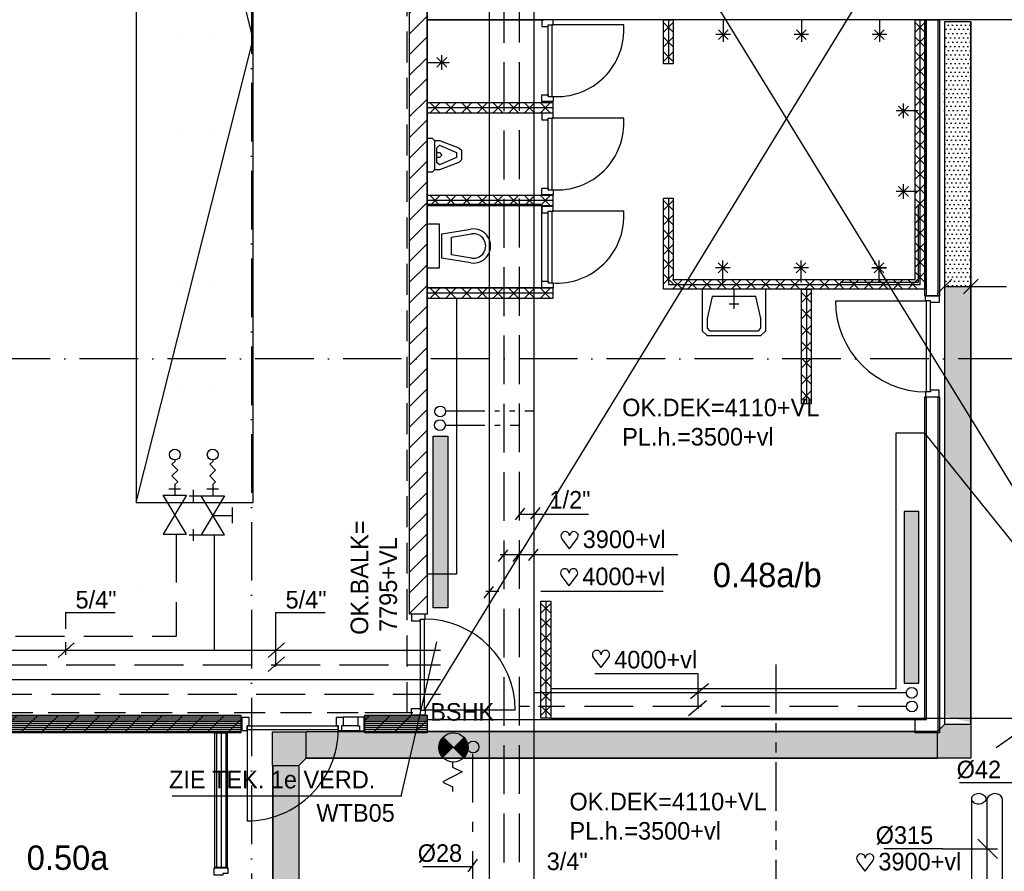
# Model space of a CAD drawing. Extents: x 25315 to 170951, y 867852 to 951952.
# Tile 43 of 119: x 72448 to 82537, y 932777 to 941505. Entities that reach past the tile are written whole.
import ezdxf
from ezdxf.enums import TextEntityAlignment as Align

# ---------------------------------------------------------------- set-up
doc = ezdxf.new("R2010")
doc.units = 0
doc.header["$LTSCALE"] = 100
for name, pattern in [('2322107', [2000, 1000, 1000]), ('2322108', [7, 5, -2]), ('2322109', [10, 5, -2, 1, -2]), ('2322110', [10, 5, -1, 1, -1, 1, -1]), ('CENTER2', [11.25, 7.5, -1.25, 1.25, -1.25]), ('CENTER4', [5, 3.125, -0.625, 0.625, -0.625]), ('DASHDOT', [9, 6, -1.5, 0, -1.5]), ('HIDDEN2', [4.7625, 3.175, -1.5875]), ('HIDDENINV', [3.75, 0, -1.25, 2.5]), ('LURETOUR', [6, 4, -2])]:
    doc.linetypes.add(name, pattern=pattern)
doc.layers.get('0').update_dxf_attribs({"linetype": 'CONTINUOUS'})
for name, color, linetype in [('AL$7----_STRAMIEN', 1, 'DASHDOT'), ('ALXA7---_KALKZVUIL', 1, 'CONTINUOUS'), ('BOUW', 8, 'CONTINUOUS'), ('KABELGOOT', 8, 'CONTINUOUS'), ('WL531---', 4, 'CONTINUOUS'), ('WL532---', 4, 'CONTINUOUS'), ('WL561---', 4, 'CONTINUOUS'), ('WL561---_AANVOER', 4, 'CONTINUOUS'), ('WL561---_RETOUR', 4, 'CONTINUOUS'), ('WL570---', 3, 'CONTINUOUS'), ('WL570---_HARTLIJN', 7, 'CONTINUOUS'), ('WL570---_RETOUR', 3, 'CONTINUOUS'), ('WM541---', 1, 'CONTINUOUS'), ('WM570---', 1, 'CONTINUOUS')]:
    doc.layers.add(name, color=color, linetype=linetype)
doc.styles.add('BURO-018', font='BUROFONT.shx', dxfattribs={"height": 180})
doc.styles.add('BURO-025', font='BUROFONT.shx', dxfattribs={"height": 250})
doc.styles.get("Standard").update_dxf_attribs({"font": 'ISOCP'})
pattern_1 = [(45, (50105.92, 871110.6), (-106.06602, 106.06602), [])]
pattern_2 = [(45, (50105.92, 871110.6), (-106.06602, 106.06602), [])]
pattern_3 = [(0, (8e-11, 771568.626), (21.875, 43.75), [0.7, -43.75])]

# ---------------------------------------------------------------- blocks, each defined once
blk = doc.blocks.new('2322401')
at = {"color": 0, "linetype": 'CONTINUOUS'}
for p, q in [((-0.5, 0.5, 1), (-0.5, 0.5)), ((-0.5, 0.5, 1), (-0.5, -0.5, 1)), ((0.5, 0.5, 1), (-0.5, 0.5, 1)), ((0.5, 0.5), (-0.5, 0.5)), ((-0.5, 0.5), (-0.5, -0.5)), ((0.5, 0.5, 1), (0.5, 0.5)), ((0.5, -0.5, 1), (0.5, 0.5, 1)), ((0.5, -0.5), (0.5, 0.5)), ((-0.5, -0.5, 1), (-0.5, -0.5)), ((-0.5, -0.5, 1), (0.5, -0.5, 1)), ((-0.5, -0.5), (0.5, -0.5)), ((0.5, -0.5, 1), (0.5, -0.5))]:
    blk.add_line(p, q, dxfattribs=at)
blk = doc.blocks.new('E001611600350$000')
at = {"color": 0, "linetype": 'HIDDENINV'}
for p, q in [((-8, -1.75), (-8, 1.75)), ((-8, 1.75), (8, 1.75)), ((8, 1.75), (8, -1.75)), ((8, -1.75), (-8, -1.75))]:
    blk.add_line(p, q, dxfattribs=at)
at = {"color": 0, "linetype": 'CONTINUOUS', "style": 'BURO-018'}
for tag, p in [('E_SGROEP', (4.5, 5)), ('E_SLET', (4.5, -3))]:
    blk.add_attdef(tag, text='', height=1.8, dxfattribs=at).set_placement(p, align=Align.MIDDLE)
blk = doc.blocks.new('*U43')
at = {"layer": 'ALXA7---_KALKZVUIL', "color": 0}
for p, q in [((27783, 64175), (27683, 64275)), ((27783, 64275), (27683, 64175)), ((27783, 64025), (27683, 64125)), ((27783, 64125), (27683, 64025)), ((27783, 63875), (27683, 63975)), ((27783, 63975), (27683, 63875)), ((27783, 63725), (27683, 63825)), ((27783, 63825), (27683, 63725)), ((27783, 63575), (27683, 63675)), ((27783, 63675), (27683, 63575)), ((27783, 63425), (27683, 63525)), ((27783, 63525), (27683, 63425)), ((27783, 63275), (27683, 63375)), ((27783, 63375), (27683, 63275)), ((27783, 63125), (27683, 63225)), ((27783, 63225), (27683, 63125))]:
    blk.add_line(p, q, dxfattribs=at)
blk = doc.blocks.new('CVHATCH1')
at = {"color": 0, "linetype": 'CONTINUOUS'}
blk.add_solid([(-0.5, -0.5), (0.5, -0.5), (-0.5, 0.5), (0.5, 0.5)], dxfattribs=at)
blk = doc.blocks.new('*U114', base_point=(82209, 160381))
at = {"layer": 'WM570---', "linetype": 'CONTINUOUS'}
for p, q in [((82109, 160481), (82309, 160281)), ((81751, 160381), (81145, 160381)), ((81751, 160381), (82309, 160381))]:
    blk.add_line(p, q, dxfattribs=at)
at = {"layer": 'WM570---', "linetype": 'CONTINUOUS', "style": 'BURO-018'}
blk.add_text('%%c315', height=180, dxfattribs=at).set_placement((81651, 160431), align=Align.RIGHT)
blk = doc.blocks.new('3048301')
at = {"color": 0, "linetype": 'CONTINUOUS'}
for p, q in [((-2.5, 1.5), (2.5, -1.5)), ((-2.5, -1.5), (-2.5, 1.5)), ((2.5, 1.5), (-2.5, -1.5)), ((2.5, -1.5), (2.5, 1.5))]:
    blk.add_line(p, q, dxfattribs=at)
at = {"color": 0, "linetype": 'CONTINUOUS', "style": 'BURO-018', "flags": 1}
blk.add_attdef('CV_MATCODE', (0, 0), '', height=1.8, dxfattribs=at)
blk = doc.blocks.new('3048301A')
at = {"color": 0, "linetype": 'CONTINUOUS'}
for p, q in [((-2.5, 1.5), (2.5, -1.5)), ((-2.5, -3), (-2.5, 1.5)), ((2.5, 1.5), (-2.5, -1.5)), ((-1, 2.5), (1, 2.5)), ((0, 0), (0, 2.5)), ((2.5, -3), (2.5, 1.5)), ((-3.25, -2.5), (-1.75, -2.5)), ((1.75, -2.5), (3.25, -2.5))]:
    blk.add_line(p, q, dxfattribs=at)
at = {"color": 0, "linetype": 'CONTINUOUS', "style": 'BURO-018', "flags": 1}
blk.add_attdef('CV_MATCODE', (0, 0), '', height=1.8, dxfattribs=at)
blk = doc.blocks.new('HART')
at = {"color": 1}
for q in [(-39.7, 52.4), (39.7, 52.4)]:
    blk.add_line((0, 0), q, dxfattribs=at)
for centre, start, end in [((-22.1, 65.7), 0, 217.1867), ((22.1, 65.7), 322.8133, 180)]:
    blk.add_arc(centre, 22.1, start, end, dxfattribs=at)
blk = doc.blocks.new('LU-1D-K-13B')
at = {"color": 0, "linetype": 'CONTINUOUS'}
for p, q in [((-0.5, 157.5), (0.5, 157.5)), ((-0.5, -157.5), (0.5, -157.5))]:
    blk.add_line(p, q, dxfattribs=at)
at = {"layer": 'WL570---_HARTLIJN', "linetype": 'CENTER2'}
blk.add_line((-0.5, 0), (0.5, 0), dxfattribs=at)
blk = doc.blocks.new('LU-1-KB')
at = {"color": 0, "linetype": 'CONTINUOUS'}
for points in [[(0.168, 0.25, 0.068022), (0.155, 0.349, 0.080261), (0.119, 0.427, 0.107085), (0.061, 0.483, 0.138897), (0, 0.5, 0.138897), (-0.061, 0.483, 0.107085), (-0.119, 0.427, 0.080261), (-0.155, 0.349, 0.068022), (-0.168, 0.25, 0.068022)], [(0, -0.5, 0.138897), (0.061, -0.483, 0.107085), (0.119, -0.427, 0.080261), (0.155, -0.349, 0.068022), (0.168, -0.25, 0.068022)]]:
    blk.add_lwpolyline(points, format="xyb", dxfattribs=at)
for centre, start, end in [((0.167, 0.294), 187.4594, 240.3817), ((-0.167, 0.294), 299.6183, 352.5406), ((-0.167, -0.294), 7.4594, 60.3817)]:
    blk.add_arc(centre, 0.338, start, end, dxfattribs=at)

msp = doc.modelspace()

# ---------------------------------------------------------------- hatches: boundary and pattern name
at = {"layer": 'BOUW'}
h = msp.add_hatch(dxfattribs=at)
h.set_pattern_fill('PREFBET', color=256, style=0)
h.set_pattern_definition(pattern_1)
h.paths.add_polyline_path([(76623.6, 945559.5), (76623.6, 935411.7), (76443.6, 935411.7), (76443.6, 945559.5)])
h = msp.add_hatch(dxfattribs=at)
h.set_pattern_fill('PREFBET', color=256, style=0)
h.set_pattern_definition(pattern_2)
h.paths.add_polyline_path([(76623.6, 945559.5), (76623.6, 935411.7), (76443.6, 935411.7), (76443.6, 945559.5)])
h = msp.add_hatch(dxfattribs=at)
h.set_pattern_fill('PREFBET', color=256, style=0)
h.set_pattern_definition([(45, (48190.92, 871110.6), (-106.06602, 106.06602), [])])
h.paths.add_polyline_path([(72113.1, 934196.7), (72113.1, 934376.7), (74713.6, 934376.7), (74713.6, 934196.7)])
h = msp.add_hatch(dxfattribs=at)
h.set_pattern_fill('RASTER50', color=256, scale=100, style=0)
h.set_pattern_definition([(0, (48190.92, 871110.6), (0, 20), [])])
h.paths.add_polyline_path([(72113.1, 934196.7), (72113.1, 934376.7), (74713.6, 934376.7), (74713.6, 934196.7)])
h = msp.add_hatch(dxfattribs=at)
h.set_pattern_fill('PREFBET', color=256, style=0)
h.set_pattern_definition([(45, (48190.92, 871110.6), (-106.06602, 106.06602), [])])
h.paths.add_polyline_path([(74092.1, 934376.7), (74528.6, 934376.7), (74528.6, 934196.7), (74363.5, 934196.7), (74092.1, 934356.7)])
h = msp.add_hatch(dxfattribs=at)
h.set_pattern_fill('PREFBET', color=256, style=0)
h.set_pattern_definition(pattern_2)
h.paths.add_polyline_path([(75983.6, 934196.7), (75983.6, 934376.7), (76623.6, 934376.7), (76623.6, 934196.7)])
h = msp.add_hatch(dxfattribs=at)
h.set_pattern_fill('RASTER50', color=256, scale=100, style=0)
h.set_pattern_definition([(0, (50105.92, 871110.6), (0, 20), [])])
h.paths.add_polyline_path([(75983.6, 934196.7), (75983.6, 934376.7), (76623.6, 934376.7), (76623.6, 934196.7)])
h = msp.add_hatch(dxfattribs=at)
h.set_pattern_fill('PREFBET', color=256, style=0)
h.set_pattern_definition(pattern_1)
h.paths.add_polyline_path([(76007.1, 934376.7), (76443.6, 934376.7), (76443.6, 934196.7), (76278.5, 934196.7), (76007.1, 934356.7)])
at = {"layer": 'WL531---'}
h = msp.add_hatch(dxfattribs=at)
h.set_pattern_fill('KABELGT', color=8, scale=7, style=0)
h.set_pattern_definition(pattern_3)
h.paths.add_polyline_path([(82193.7, 941482.7), (81923.7, 941482.7), (81923.7, 941422.7), (81923.7, 938769.7), (82193.7, 938769.7)])
h = msp.add_hatch(dxfattribs=at)
h.set_pattern_fill('KABELGT', color=8, scale=7, style=0)
h.set_pattern_definition(pattern_3)
h.paths.add_polyline_path([(82193.7, 938769.7), (81923.7, 938769.7), (81923.7, 934370.7), (82193.7, 934300.3)])
h.paths.add_polyline_path([(81848.7, 934207.7), (77063, 934207.7), (77657.4, 933937.7), (81848.7, 933937.7)])
h.paths.add_polyline_path([(77063, 934207.7), (75384.7, 934207.7), (75384.7, 933937.7), (77657.4, 933937.7)])
h.paths.add_polyline_path([(75310.7, 933862.7), (75040.7, 933862.7), (75040.7, 929693.6), (75310.7, 929632.2)])
h.paths.add_polyline_path([(75310.7, 929632.2), (75040.7, 929693.6), (75040.7, 925700.7), (75306.7, 925700.7), (75310.7, 925704.7)])
h.paths.add_polyline_path([(75310.7, 925700.7), (75040.7, 925700.7), (75040.7, 922722.7), (75310.7, 922722.7)])
h.paths.add_polyline_path([(75443.1, 922247.7), (75043.1, 922247.7), (75043.1, 919230.7), (75443.1, 919230.7)])
h.paths.add_polyline_path([(77560.7, 922722.7), (75771.6, 922722.7), (75771.6, 922322.7), (77560.7, 922322.7)])
h = msp.add_hatch(dxfattribs=at)
h.set_pattern_fill('KABELGT', color=8, scale=7, style=0)
h.set_pattern_definition(pattern_3)
h.paths.add_polyline_path([(75309.7, 933862.7), (75384.7, 933937.7), (75384.7, 934207.7), (75039.7, 934207.7), (75039.7, 933862.7)])
h.paths.add_polyline_path([(82193.7, 933937.7), (82193.7, 934282.7), (81923.7, 934282.7), (81848.7, 934207.7), (81848.7, 933937.7)])
h.paths.add_polyline_path([(82058.8, 934072.9), (82052.3, 934072.9), (82052.3, 934071.5), (82058.8, 934071.5)], flags=24)

# ---------------------------------------------------------------- linework, layer by layer
at = {"color": 0, "linetype": 'CONTINUOUS'}
for p, q in [((73640.9, 946056.5, 1200), (73640.9, 936556.5, 1200)), ((73640.9, 935656.5, 1200), (73640.9, 935656.5)), ((74840.9, 935656.5, 1200), (74840.9, 935656.5))]:
    msp.add_line(p, q, dxfattribs=at)
at = {"color": 3, "linetype": 'CONTINUOUS'}
for p, q in [((73640.9, 946056.5), (73640.9, 936556.5)), ((74840.9, 941306.5), (73640.9, 946056.5)), ((74840.9, 936556.5, 1200), (74840.9, 946056.5, 1200)), ((74840.9, 936556.5), (74840.9, 946056.5)), ((73640.9, 936556.5), (74840.9, 941306.5)), ((73640.9, 936556.5), (74840.9, 936556.5))]:
    msp.add_line(p, q, dxfattribs=at)
at = {"color": 2, "linetype": 'CONTINUOUS'}
for p, q in [((76997.7, 933939.8), (76785.5, 934152)), ((76882.7, 933895.3), (76882.7, 933845.3)), ((76882.7, 933845.3), (76982.7, 933795.3)), ((76982.7, 933795.3), (76782.7, 933695.3)), ((76783.6, 933691.2), (76882.7, 933641.6)), ((76882.7, 933641.6), (76882.7, 933595.3))]:
    msp.add_line(p, q, dxfattribs=at)
at = {"color": 1, "linetype": 'CONTINUOUS'}
for p, q in [((77083.9, 932821.4), (76577.3, 932821)), ((77136.9, 932900.3), (77040.8, 932770.7))]:
    msp.add_line(p, q, dxfattribs=at)
at = {"color": 2, "linetype": 'CONTINUOUS', "const_width": 150}
for points in [[(76838.6, 934098.9, 0.4142136), (76838.6, 933992.9, 1)], [(76944.6, 934098.9, -0.4142136), (76944.6, 933992.9, -1)]]:
    msp.add_lwpolyline(points, format="xyb", dxfattribs=at)
at = {"color": 2, "linetype": 'CONTINUOUS'}
for centre, radius in [((76891.6, 934045.9), 150), ((77094.1, 934050.7), 60)]:
    msp.add_circle(centre, radius, dxfattribs=at)
at = {"layer": 'AL$7----_STRAMIEN', "color": 1}
for p, q in [((74823.6, 948957), (74823.6, 883660.9)), ((135768.3, 938027.5), (54329.2, 938027.5)), ((82453, 934044.6), (82871.3, 934339.7))]:
    msp.add_line(p, q, dxfattribs=at)
at = {"layer": 'BOUW'}
for p, q in [((76623.6, 941501.7), (77823.6, 941501.7)), ((76623.6, 941501.7), (77823.6, 941501.7)), ((76623.6, 941501.7), (77823.6, 941501.7)), ((76623.6, 941501.7), (77823.6, 941501.7)), ((76623.6, 941501.7), (77823.6, 941501.7)), ((76623.6, 941501.7), (77823.6, 941501.7)), ((76623.6, 938408.7), (76623.6, 941501.7)), ((76623.6, 938408.7), (76623.6, 941501.7)), ((77799.6, 941501.7), (77799.6, 941434.7)), ((77913.6, 941501.7), (77799.6, 941501.7)), ((77913.6, 941451.7), (77913.6, 941501.7)), ((79044.6, 941501.7), (79144.6, 941501.7)), ((79044.6, 941051.7), (79044.6, 941501.7)), ((79094.6, 941501.7), (79094.6, 941051.7)), ((79094.6, 941501.7), (79094.6, 941051.7)), ((79144.6, 941501.7), (79144.6, 941051.7)), ((79657, 941501.7), (79657, 941276.7)), ((80457, 941501.7), (80457, 941276.7)), ((81257, 941501.7), (81257, 941276.7)), ((81623.7, 938841.7), (81623.7, 941501.7)), ((81623.7, 941501.7), (81723.7, 941501.7)), ((81673.7, 938791.7), (81673.7, 941501.7)), ((81673.7, 938791.7), (81673.7, 941501.7)), ((81673.7, 938791.7), (81673.7, 941501.7)), ((81723.7, 941501.7), (81723.7, 938741.7)), ((77799.6, 941434.7), (77862.6, 941434.7)), ((77862.6, 940717.7), (77862.6, 941451.7)), ((77862.6, 941451.7), (77913.6, 941451.7)), ((77862.6, 941434.7), (77862.6, 941451.7)), ((77902.6, 940717.7), (77902.6, 941451.7)), ((78636.6, 941451.7), (77902.6, 941451.7)), ((79144.6, 941476.7), (79044.6, 941376.7)), ((79144.6, 941376.7), (79044.6, 941476.7)), ((79707, 941401.7), (79607, 941301.7)), ((79707, 941301.7), (79607, 941401.7)), ((80507, 941401.7), (80407, 941301.7)), ((80507, 941301.7), (80407, 941401.7)), ((81307, 941401.7), (81207, 941301.7)), ((81307, 941301.7), (81207, 941401.7)), ((81623.7, 941376.4), (81723.7, 941476.4)), ((81623.7, 941476.4), (81723.7, 941376.4)), ((79144.6, 941326.7), (79044.6, 941226.7)), ((79144.6, 941226.7), (79044.6, 941326.7)), ((79732, 941351.7), (79582, 941351.7)), ((80532, 941351.7), (80382, 941351.7)), ((81332, 941351.7), (81182, 941351.7)), ((81623.7, 941225.8), (81723.7, 941325.8)), ((81623.7, 941325.8), (81723.7, 941225.8)), ((76823.6, 941016.6), (76723.6, 941116.6)), ((76723.6, 941016.6), (76823.6, 941116.6)), ((76773.6, 940991.6), (76773.6, 941141.6)), ((79144.6, 941176.7), (79044.6, 941076.7)), ((79144.6, 941076.7), (79044.6, 941176.7)), ((81623.7, 941075.2), (81723.7, 941175.2)), ((81623.7, 941175.2), (81723.7, 941075.2)), ((76623.6, 941066.6), (76848.6, 941066.6)), ((79144.6, 941051.7), (79044.6, 941051.7)), ((81623.7, 940924.6), (81723.7, 941024.6)), ((81623.7, 941024.6), (81723.7, 940924.6)), ((81623.7, 940774), (81723.7, 940874)), ((81623.7, 940874), (81723.7, 940774)), ((77799.6, 940734.7), (77862.6, 940734.7)), ((77799.6, 940667.7), (77799.6, 940734.7)), ((77862.6, 940734.7), (77862.6, 940717.7)), ((77862.6, 940717.7), (77913.6, 940717.7)), ((77913.6, 940717.7), (77913.6, 940667.7)), ((81623.7, 940623.4), (81723.7, 940723.4)), ((81623.7, 940723.4), (81723.7, 940623.4)), ((77913.6, 940651.7), (76623.6, 940651.7)), ((76623.6, 940651.7), (76623.6, 940551.7)), ((77913.6, 940601.7), (76623.6, 940601.7)), ((76754.2, 940651.7), (76654.2, 940551.7)), ((76654.2, 940651.7), (76754.2, 940551.7)), ((76915.5, 940651.7), (76815.5, 940551.7)), ((76815.5, 940651.7), (76915.5, 940551.7)), ((77076.7, 940651.7), (76976.7, 940551.7)), ((76976.7, 940651.7), (77076.7, 940551.7)), ((77238, 940651.7), (77138, 940551.7)), ((77138, 940651.7), (77238, 940551.7)), ((77399.2, 940651.7), (77299.2, 940551.7)), ((77299.2, 940651.7), (77399.2, 940551.7)), ((77560.5, 940651.7), (77460.5, 940551.7)), ((77460.5, 940651.7), (77560.5, 940551.7)), ((77721.7, 940651.7), (77621.7, 940551.7)), ((77621.7, 940651.7), (77721.7, 940551.7)), ((77883, 940651.7), (77783, 940551.7)), ((77783, 940651.7), (77883, 940551.7)), ((77913.6, 940667.7), (77799.6, 940667.7)), ((77913.6, 940551.7), (77913.6, 940651.7)), ((81623.7, 940472.9), (81723.7, 940572.9)), ((81623.7, 940572.9), (81723.7, 940472.9)), ((76623.6, 940551.7), (77913.6, 940551.7)), ((77799.6, 940545.3), (77799.6, 940478.3)), ((77913.6, 940545.3), (77799.6, 940545.3)), ((77799.6, 940478.3), (77862.6, 940478.3)), ((77862.6, 939761.3), (77862.6, 940495.3)), ((77862.6, 940495.3), (77913.6, 940495.3)), ((77862.6, 940478.3), (77862.6, 940495.3)), ((77902.6, 939761.3), (77902.6, 940495.3)), ((78636.6, 940495.3), (77902.6, 940495.3)), ((77913.6, 940495.3), (77913.6, 940545.3)), ((81623.7, 940322.3), (81723.7, 940422.3)), ((81623.7, 940422.3), (81723.7, 940322.3)), ((76623.6, 939942.2), (76623.6, 940292.2)), ((76623.6, 940292.2), (76673.6, 940292.2)), ((76673.6, 940292.2), (76698.6, 940267.2)), ((81623.7, 940171.7), (81723.7, 940271.7)), ((81623.7, 940271.7), (81723.7, 940171.7)), ((76698.6, 940267.2), (76748.6, 940267.2)), ((76698.6, 940267.2), (76698.6, 939967.2)), ((76698.6, 940267.2), (76698.6, 940267.2)), ((76723.6, 940192.2), (76748.6, 940217.2)), ((76723.6, 940042.2), (76723.6, 940192.2)), ((76748.6, 940267.2), (76948.6, 940192.2)), ((76748.6, 940217.2), (76748.6, 940217.2)), ((76748.6, 940217.2), (76923.6, 940142.2)), ((76948.6, 940192.2), (76973.6, 940167.2)), ((76948.6, 940192.2), (76948.6, 940192.2)), ((76723.6, 940142.2), (76748.6, 940142.2)), ((76748.6, 940092.2), (76723.6, 940092.2)), ((76748.6, 940142.2), (76773.6, 940117.2)), ((76773.6, 940117.2), (76748.6, 940092.2)), ((76923.6, 940092.2), (76748.6, 940017.2)), ((76923.6, 940142.2), (76923.6, 940092.2)), ((76973.6, 940167.2), (76973.6, 940067.2)), ((81623.7, 940021.1), (81723.7, 940121.1)), ((81623.7, 940121.1), (81723.7, 940021.1)), ((76698.6, 939967.2), (76673.6, 939942.2)), ((76748.6, 939967.2), (76698.6, 939967.2)), ((76748.6, 940017.2), (76723.6, 940042.2)), ((76948.6, 940042.2), (76748.6, 939967.2)), ((76973.6, 940067.2), (76948.6, 940042.2)), ((76973.6, 940067.2), (76973.6, 940067.2)), ((81623.7, 939870.5), (81723.7, 939970.5)), ((81623.7, 939970.5), (81723.7, 939870.5)), ((76673.6, 939942.2), (76623.6, 939942.2)), ((77799.6, 939778.3), (77862.6, 939778.3)), ((77799.6, 939711.3), (77799.6, 939778.3)), ((77862.6, 939778.3), (77862.6, 939761.3)), ((81553.7, 939694.2), (81453.7, 939794.2)), ((81453.7, 939694.2), (81553.7, 939794.2)), ((81503.7, 939669.2), (81503.7, 939819.2)), ((81623.7, 939719.9), (81723.7, 939819.9)), ((81623.7, 939819.9), (81723.7, 939719.9)), ((77913.6, 939701.7), (76623.6, 939701.7)), ((76623.6, 939701.7), (76623.6, 939601.7)), ((76623.6, 939701.7), (76623.6, 938801.7)), ((76623.6, 939701.7), (76623.6, 938801.7)), ((76754.2, 939701.7), (76654.2, 939601.7)), ((76654.2, 939701.7), (76754.2, 939601.7)), ((76915.5, 939701.7), (76815.5, 939601.7)), ((76815.5, 939701.7), (76915.5, 939601.7)), ((77076.7, 939701.7), (76976.7, 939601.7)), ((76976.7, 939701.7), (77076.7, 939601.7)), ((77238, 939701.7), (77138, 939601.7)), ((77138, 939701.7), (77238, 939601.7)), ((77399.2, 939701.7), (77299.2, 939601.7)), ((77299.2, 939701.7), (77399.2, 939601.7)), ((77560.5, 939701.7), (77460.5, 939601.7)), ((77460.5, 939701.7), (77560.5, 939601.7)), ((77721.7, 939701.7), (77621.7, 939601.7)), ((77621.7, 939701.7), (77721.7, 939601.7)), ((77883, 939701.7), (77783, 939601.7)), ((77783, 939701.7), (77883, 939601.7)), ((77913.6, 939711.3), (77799.6, 939711.3)), ((77862.6, 939761.3), (77913.6, 939761.3)), ((77913.6, 939761.3), (77913.6, 939711.3)), ((77913.6, 939601.7), (77913.6, 939701.7)), ((79044.6, 939676.7), (79144.6, 939676.7)), ((79044.6, 938741.7), (79044.6, 939676.7)), ((79094.6, 939676.7), (79094.6, 938791.7)), ((79094.6, 939676.7), (79094.6, 938791.7)), ((79094.6, 939676.7), (79094.6, 938791.7)), ((79144.6, 939676.7), (79144.6, 938841.7)), ((81653.7, 939744.2), (81428.7, 939744.2)), ((81623.7, 939569.3), (81723.7, 939669.3)), ((81623.7, 939669.3), (81723.7, 939569.3)), ((77913.6, 939651.7), (76623.6, 939651.7)), ((77799.6, 939610.5), (76623.6, 939610.5)), ((76623.6, 939610.5), (76623.6, 938760.5)), ((76623.6, 939601.7), (77913.6, 939601.7)), ((77799.6, 938760.5), (77799.6, 939610.5)), ((77799.6, 939591.2), (77799.6, 939524.2)), ((77913.6, 939591.2), (77799.6, 939591.2)), ((77913.6, 939541.2), (77913.6, 939591.2)), ((79144.6, 939651.4), (79044.6, 939551.4)), ((79144.6, 939551.4), (79044.6, 939651.4)), ((81653.7, 939611.7), (81653.7, 938811.7)), ((77799.6, 939524.2), (77862.6, 939524.2)), ((77862.6, 938807.2), (77862.6, 939541.2)), ((77862.6, 939541.2), (77913.6, 939541.2)), ((77862.6, 939524.2), (77862.6, 939541.2)), ((77902.6, 938807.2), (77902.6, 939541.2)), ((78636.6, 939541.2), (77902.6, 939541.2)), ((79144.6, 939500.8), (79044.6, 939400.8)), ((79144.6, 939400.8), (79044.6, 939500.8)), ((81623.7, 939418.7), (81723.7, 939518.7)), ((81623.7, 939518.7), (81723.7, 939418.7)), ((76623.6, 939410.5), (76623.6, 938960.5)), ((76748.6, 939410.5), (76623.6, 939410.5)), ((76748.6, 938960.5), (76748.6, 939410.5)), ((81623.7, 939268.1), (81723.7, 939368.1)), ((81623.7, 939368.1), (81723.7, 939268.1)), ((76773.6, 939310.5), (77070.8, 939358.3)), ((76773.6, 939060.5), (76773.6, 939310.5)), ((76873.6, 939275.9), (77078.8, 939308.9)), ((76873.6, 939095.1), (76873.6, 939275.9)), ((77023.6, 939360.5), (77023.6, 939360.5)), ((79144.6, 939350.2), (79044.6, 939250.2)), ((79144.6, 939250.2), (79044.6, 939350.2)), ((77198.6, 939235.5), (77198.6, 939235.5)), ((79144.6, 939199.6), (79044.6, 939099.6)), ((79144.6, 939099.6), (79044.6, 939199.6)), ((81623.7, 939117.6), (81723.7, 939217.6)), ((81623.7, 939217.6), (81723.7, 939117.6)), ((77070.8, 939012.7), (76773.6, 939060.5)), ((77078.8, 939062.1), (76873.6, 939095.1)), ((81623.7, 938967), (81723.7, 939067)), ((81623.7, 939067), (81723.7, 938967)), ((76623.6, 938960.5), (76748.6, 938960.5)), ((79144.6, 939049), (79044.6, 938949)), ((79144.6, 938949), (79044.6, 939049)), ((79728.7, 938961.7), (79578.7, 938961.7)), ((79703.7, 939011.7), (79603.7, 938911.7)), ((79703.7, 938911.7), (79603.7, 939011.7)), ((79653.7, 938811.7), (79653.7, 939036.7)), ((80528.7, 938961.7), (80378.7, 938961.7)), ((80503.7, 939011.7), (80403.7, 938911.7)), ((80503.7, 938911.7), (80403.7, 939011.7)), ((80453.7, 938811.7), (80453.7, 939036.7)), ((81253.7, 938811.7), (81253.7, 939036.7)), ((81253.7, 938811.7), (81253.7, 939036.7)), ((79144.6, 938898.4), (79044.6, 938798.4)), ((79144.6, 938798.4), (79044.6, 938898.4)), ((81623.7, 938816.4), (81723.7, 938916.4)), ((81623.7, 938916.4), (81723.7, 938816.4)), ((76623.6, 938760.5), (77799.6, 938760.5)), ((77799.6, 938824.2), (77862.6, 938824.2)), ((77799.6, 938757.2), (77799.6, 938824.2)), ((77913.6, 938757.2), (77799.6, 938757.2)), ((77862.6, 938824.2), (77862.6, 938807.2)), ((77862.6, 938807.2), (77913.6, 938807.2)), ((77913.6, 938807.2), (77913.6, 938757.2)), ((79094.6, 938791.7), (81673.7, 938791.7)), ((79094.6, 938791.7), (81673.7, 938791.7)), ((79094.6, 938791.7), (81673.7, 938791.7)), ((79138.4, 938841.7), (79238.4, 938741.7)), ((79238.4, 938841.7), (79138.4, 938741.7)), ((79144.6, 938841.7), (81623.7, 938841.7)), ((79289, 938841.7), (79389, 938741.7)), ((79389, 938841.7), (79289, 938741.7)), ((79439.6, 938841.7), (79539.6, 938741.7)), ((79539.6, 938841.7), (79439.6, 938741.7)), ((79590.2, 938841.7), (79690.2, 938741.7)), ((79690.2, 938841.7), (79590.2, 938741.7)), ((79740.8, 938841.7), (79840.8, 938741.7)), ((79840.8, 938841.7), (79740.8, 938741.7)), ((79891.4, 938841.7), (79991.4, 938741.7)), ((79991.4, 938841.7), (79891.4, 938741.7)), ((80042, 938841.7), (80142, 938741.7)), ((80142, 938841.7), (80042, 938741.7)), ((80192.5, 938841.7), (80292.5, 938741.7)), ((80292.5, 938841.7), (80192.5, 938741.7)), ((80343.1, 938841.7), (80443.1, 938741.7)), ((80443.1, 938841.7), (80343.1, 938741.7)), ((80493.7, 938841.7), (80593.7, 938741.7)), ((80593.7, 938841.7), (80493.7, 938741.7)), ((80644.3, 938841.7), (80744.3, 938741.7)), ((80744.3, 938841.7), (80644.3, 938741.7)), ((80794.9, 938841.7), (80894.9, 938741.7)), ((80894.9, 938841.7), (80794.9, 938741.7)), ((81653.7, 938811.7), (80853.7, 938811.7)), ((80945.5, 938841.7), (81045.5, 938741.7)), ((81045.5, 938841.7), (80945.5, 938741.7)), ((81096.1, 938841.7), (81196.1, 938741.7)), ((81196.1, 938841.7), (81096.1, 938741.7)), ((81246.7, 938841.7), (81346.7, 938741.7)), ((81346.7, 938841.7), (81246.7, 938741.7)), ((81397.3, 938841.7), (81497.3, 938741.7)), ((81497.3, 938841.7), (81397.3, 938741.7)), ((81547.8, 938841.7), (81647.8, 938741.7)), ((81647.8, 938841.7), (81547.8, 938741.7)), ((81653.7, 938811.7), (81653.7, 938811.7)), ((77913.6, 938751.7), (76623.6, 938751.7)), ((76623.6, 938751.7), (76623.6, 938651.7)), ((77913.6, 938701.7), (76623.6, 938701.7)), ((76754.2, 938751.7), (76654.2, 938651.7)), ((76654.2, 938751.7), (76754.2, 938651.7)), ((76915.5, 938751.7), (76815.5, 938651.7)), ((76815.5, 938751.7), (76915.5, 938651.7)), ((77076.7, 938751.7), (76976.7, 938651.7)), ((76976.7, 938751.7), (77076.7, 938651.7)), ((77238, 938751.7), (77138, 938651.7)), ((77138, 938751.7), (77238, 938651.7)), ((77399.2, 938751.7), (77299.2, 938651.7)), ((77299.2, 938751.7), (77399.2, 938651.7)), ((77560.5, 938751.7), (77460.5, 938651.7)), ((77460.5, 938751.7), (77560.5, 938651.7)), ((77721.7, 938751.7), (77621.7, 938651.7)), ((77621.7, 938751.7), (77721.7, 938651.7)), ((77883, 938751.7), (77783, 938651.7)), ((77783, 938751.7), (77883, 938651.7)), ((77913.6, 938651.7), (77913.6, 938751.7)), ((81723.7, 938741.7), (79044.6, 938741.7)), ((80488.7, 938741.7), (79044.6, 938741.7)), ((80091.7, 938741.7), (79441.7, 938741.7)), ((79441.7, 938741.7), (79441.7, 938441.7)), ((79541.7, 938666.7), (79491.7, 938441.7)), ((79991.7, 938666.7), (79541.7, 938666.7)), ((79766.7, 938741.7), (79766.7, 938541.7)), ((80041.7, 938441.7), (79991.7, 938666.7)), ((80091.7, 938441.7), (80091.7, 938741.7)), ((80458.7, 938741.7), (80558.7, 938741.7)), ((80458.7, 937566.7), (80458.7, 938741.7)), ((80558.7, 938707.8), (80458.7, 938607.8)), ((80558.7, 938607.8), (80458.7, 938707.8)), ((80508.7, 938741.7), (80508.7, 937566.7)), ((80508.7, 938741.7), (80508.7, 937566.7)), ((80558.7, 938741.7), (80558.7, 937566.7)), ((76623.6, 935821.7), (76623.6, 938651.7)), ((76623.6, 938651.7), (77913.6, 938651.7)), ((76623.6, 938651.7), (76923.6, 938651.7)), ((76923.6, 938651.7), (76923.6, 935821.7)), ((79716.7, 938591.7), (79816.7, 938591.7)), ((80806.2, 938624.6), (81740.2, 938624.6)), ((81740.2, 937690.6), (81740.2, 938624.6)), ((81780.2, 937690.6), (81780.2, 938624.6)), ((80558.7, 938539.9), (80458.7, 938439.9)), ((80558.7, 938439.9), (80458.7, 938539.9)), ((79441.7, 938441.7), (79441.7, 938316.7)), ((79491.7, 938441.7), (79491.7, 938341.7)), ((80041.7, 938341.7), (80041.7, 938441.7)), ((80091.7, 938316.7), (80091.7, 938441.7)), ((80558.7, 938372), (80458.7, 938272)), ((80558.7, 938272), (80458.7, 938372)), ((79441.7, 938316.7), (79491.7, 938266.7)), ((79491.7, 938341.7), (79516.7, 938316.7)), ((79491.7, 938266.7), (80041.7, 938266.7)), ((79516.7, 938316.7), (80016.7, 938316.7)), ((80016.7, 938316.7), (80041.7, 938341.7)), ((80041.7, 938266.7), (80091.7, 938316.7)), ((80558.7, 938204.2), (80458.7, 938104.2)), ((80558.7, 938104.2), (80458.7, 938204.2)), ((80558.7, 938036.3), (80458.7, 937936.3)), ((80558.7, 937936.3), (80458.7, 938036.3)), ((80558.7, 937868.5), (80458.7, 937768.5)), ((80558.7, 937768.5), (80458.7, 937868.5)), ((80558.7, 937700.6), (80458.7, 937600.6)), ((80558.7, 937600.6), (80458.7, 937700.6)), ((81729.2, 937690.6), (81729.2, 937640.6)), ((81780.2, 937690.6), (81729.2, 937690.6)), ((81780.2, 937707.6), (81780.2, 937690.6)), ((81868.2, 937707.6), (81780.2, 937707.6)), ((81868.2, 937640.6), (81868.2, 937707.6)), ((80558.7, 937566.7), (80458.7, 937566.7)), ((81723.7, 934346.7), (81723.7, 937640.6)), ((81723.7, 937640.6), (81873.7, 937640.6)), ((81729.2, 937640.6), (81868.2, 937640.6)), ((81738.7, 934331.7), (81738.7, 937640.6)), ((81858.7, 934211.7), (81858.7, 937640.6)), ((81873.7, 937640.6), (81873.7, 934196.7)), ((76923.6, 935821.7), (76623.6, 935821.7)), ((81623.7, 934196.7), (81623.7, 934346.7)), ((81623.7, 934346.7), (81723.7, 934346.7)), ((81623.7, 934331.7), (81738.7, 934331.7)), ((81623.7, 934211.7), (81858.7, 934211.7)), ((81873.7, 934196.7), (81623.7, 934196.7))]:
    msp.add_line(p, q, dxfattribs=at)
for points in [[(76623.6, 945559.5), (76623.6, 935411.7), (76443.6, 935411.7), (76443.6, 945559.5)], [(76623.6, 945559.5), (76623.6, 935411.7), (76443.6, 935411.7), (76443.6, 945559.5)], [(82933.6, 941501.7), (76623.6, 941501.7), (76623.6, 941651.7), (82933.6, 941651.7)], [(81723.7, 938674.6), (81723.7, 941501.7), (81873.7, 941501.7), (81873.7, 938674.6)], [(77888.6, 934646.7), (77888.6, 934346.7), (84076.9, 934346.7), (81723.7, 937266.7), (81423.7, 937266.7), (81423.7, 934646.7)], [(77888.6, 935546.7), (77888.6, 934346.7), (77788.6, 934346.7), (77788.6, 935546.7)], [(72113.1, 934196.7), (72113.1, 934376.7), (74713.6, 934376.7), (74713.6, 934196.7)], [(74794.6, 934268.2), (74777.6, 934268.2), (74777.6, 934217.2), (74727.6, 934217.2), (74727.6, 934356.2), (74794.6, 934356.2)], [(75911.6, 934268.2), (75928.6, 934268.2), (75928.6, 934217.2), (75978.6, 934217.2), (75978.6, 934356.2), (75911.6, 934356.2)], [(75983.6, 934196.7), (75983.6, 934376.7), (76623.6, 934376.7), (76623.6, 934196.7)], [(75711.6, 934268.2), (75711.6, 934228.2), (74777.6, 934228.2), (74777.6, 934268.2)], [(74573.6, 934196.7), (74573.6, 932814.7), (74448.6, 932814.7), (74448.6, 934196.7)]]:
    msp.add_lwpolyline(points, close=True, dxfattribs=at)
for points in [[(81738.7, 938674.6), (81738.7, 941501.7)], [(81858.7, 938674.6), (81858.7, 941501.7)], [(81553.7, 940519.2), (81453.7, 940619.2)], [(81453.7, 940519.2), (81553.7, 940619.2)], [(81503.7, 940494.2), (81503.7, 940644.2)], [(81653.7, 940569.2), (81428.7, 940569.2)], [(81178.7, 938961.7), (81328.7, 938961.7)], [(81328.7, 938961.7), (81178.7, 938961.7)], [(81203.7, 938911.7), (81303.7, 939011.7)], [(81203.7, 939011.7), (81303.7, 938911.7)], [(81303.7, 938911.7), (81203.7, 939011.7)], [(81303.7, 939011.7), (81203.7, 938911.7)], [(81729.2, 938674.6), (81868.2, 938674.6), (81868.2, 938607.6), (81780.2, 938607.6), (81780.2, 938624.6), (81729.2, 938624.6), (81729.2, 938674.6)], [(77838.6, 935546.7), (77838.6, 934346.7)], [(76603.1, 935411.7), (76464.1, 935411.7), (76464.1, 935344.7), (76552.1, 935344.7), (76552.1, 935361.7), (76603.1, 935361.7), (76603.1, 935411.7)], [(76552.1, 935361.7), (76552.1, 934427.7)], [(76592.1, 935361.7), (76592.1, 934427.7)], [(76603.1, 934377.7), (76464.1, 934377.7), (76464.1, 934444.7), (76552.1, 934444.7), (76552.1, 934427.7), (76603.1, 934427.7), (76603.1, 934377.7)], [(77526.1, 934427.7), (76592.1, 934427.7)], [(75744.6, 934217.2), (75711.6, 934217.2), (75711.6, 934268.2), (75694.6, 934268.2), (75694.6, 934356.2), (75761.6, 934356.2), (75761.6, 934268.2), (75744.6, 934268.2), (75744.6, 934217.2), (75711.6, 934217.2)], [(75911.6, 934356.2), (75761.6, 934356.2)], [(75983.6, 934403.7), (76476.6, 934403.7)], [(76623.6, 934331.7), (81623.7, 934331.7)], [(75928.6, 934217.2), (75744.6, 934217.2)], [(75911.6, 934268.2), (75761.6, 934268.2)], [(74463.6, 934196.7), (74463.6, 932814.7)], [(74511.1, 934196.7), (74511.1, 932814.7)], [(74558.6, 934196.7), (74558.6, 932814.7)], [(76623.6, 934211.7), (81623.7, 934211.7)], [(74580.6, 932810.7), (74580.6, 932754.7), (74529.6, 932754.7), (74529.6, 932737.7), (74441.6, 932737.7), (74441.6, 932810.7), (74518.4, 932810.7), (74518.4, 932810.7), (74580.6, 932810.7), (74580.6, 932754.7)]]:
    msp.add_lwpolyline(points, dxfattribs=at)
msp.add_lwpolyline([(74777.6, 934228.2), (74777.6, 933294.2, 0.4142136), (75711.6, 934228.2, 0.4142136)], format="xyb", dxfattribs=at)
for centre, radius, start, end in [((77952.6, 941401.6), 685.8, 265.8145, 4.1855), ((77952.6, 940445.2), 685.8, 265.8145, 4.1855), ((77952.6, 939491.1), 685.8, 265.8145, 4.1855), ((77098.6, 939185.5), 175, 260.86729, 99.13271), ((77098.6, 939185.5), 125, 260.86729, 99.13271), ((81740.2, 938624.6), 934, 180, 270), ((76592.1, 934427.7), 934, 0, 90)]:
    msp.add_arc(centre, radius, start, end, dxfattribs=at)
at = {"layer": 'KABELGOOT', "color": 8}
for p, q in [((81923.7, 941482.7, 3650), (81923.7, 934282.7, 3650)), ((81923.7, 941482.7, 3710), (81923.7, 934282.7, 3710)), ((81923.7, 941482.7, 3650), (81923.7, 941422.7, 3650)), ((82193.7, 941482.7, 3650), (81923.7, 941482.7, 3650)), ((82193.7, 934282.7, 3710), (82193.7, 941482.7, 3710)), ((82193.7, 941482.7, 3650), (82193.7, 934282.7, 3650)), ((82193.7, 941422.7, 3650), (82193.7, 941482.7, 3650)), ((81848.7, 938694.7, 3650), (81998.7, 938844.7, 3650)), ((81923.7, 938769.7, 3650), (82558.7, 938769.7, 3650)), ((82118.7, 938694.7, 3650), (82268.7, 938844.7, 3650)), ((82193.7, 934282.7, 3650), (81923.7, 934282.7, 3650)), ((81848.7, 934207.7, 3650), (75384.7, 934207.7, 3650)), ((81848.7, 934207.7, 3710), (75384.7, 934207.7, 3710)), ((75384.7, 933937.7, 3650), (75384.7, 934207.7, 3650)), ((81848.7, 934207.7, 3650), (81848.7, 933937.7, 3650)), ((75384.7, 933937.7, 3710), (81848.7, 933937.7, 3710)), ((81848.7, 933937.7, 3650), (75384.7, 933937.7, 3650)), ((75039.7, 933862.7, 3650), (75309.7, 933862.7, 3650)), ((75040.7, 933858.7, 3710), (75040.7, 922721.7, 3710)), ((75040.7, 922721.7, 3650), (75040.7, 933858.7, 3650)), ((75310.7, 922721.7, 3650), (75310.7, 933858.7, 3650)), ((75310.7, 922721.7, 3710), (75310.7, 933858.7, 3710))]:
    msp.add_line(p, q, dxfattribs=at)
at = {"layer": 'KABELGOOT', "color": 8, "elevation": 3650}
for points in [[(81848.7, 934207.7), (81848.7, 934207.7), (81923.7, 934282.7), (81923.7, 934282.7)], [(82193.7, 934282.7), (82193.7, 933937.7), (82193.7, 933937.7), (81848.7, 933937.7)], [(75039.7, 933862.7), (75039.7, 934207.7), (75039.7, 934207.7), (75384.7, 934207.7)], [(75384.7, 933937.7), (75384.7, 933937.7), (75309.7, 933862.7), (75309.7, 933862.7)]]:
    msp.add_lwpolyline(points, dxfattribs=at)
at = {"layer": 'WL531---', "color": 4, "linetype": '2322109'}
msp.add_line((77086.3, 933982.2), (77086.3, 930526.8), dxfattribs=at)
at = {"layer": 'WL532---', "linetype": '2322110'}
msp.add_line((80194.9, 934895.5), (80194.9, 931848.9), dxfattribs=at)
at = {"layer": 'WL561---'}
for p, q in [((74007.3, 936948.8), (74037.1, 936978.5)), ((74007.3, 936948.8), (74066.8, 936889.2)), ((74395.5, 936948.8), (74425.3, 936978.5)), ((74395.5, 936948.8), (74455.1, 936889.2)), ((74007.1, 936829.4), (74066.8, 936889.2)), ((74395.3, 936829.4), (74455.1, 936889.2)), ((74007.1, 936829.4), (74066.8, 936769.7)), ((74037.1, 936739.9), (74066.8, 936769.7)), ((74395.3, 936829.4), (74455.1, 936769.7)), ((74425.3, 936739.9), (74455.1, 936769.7)), ((73977.5, 936697.7), (74095.2, 936697.7)), ((74365.7, 936697.7), (74483.5, 936697.7))]:
    msp.add_line(p, q, dxfattribs=at)
at = {"layer": 'WL561---', "color": 1}
for p, q in [((72918, 935430), (72918, 935263.5)), ((72918, 935430), (73425.4, 935430)), ((75069.9, 935430), (75069.9, 934876)), ((75069.9, 935430), (75577.3, 935430)), ((72918, 935125.6), (72918, 934995.4)), ((75069.9, 935125.6), (75069.9, 934995.4)), ((76717.7, 935129.2), (76353.4, 933547.7)), ((72842.1, 934968.1), (73007.6, 935119.7)), ((74994.1, 934968.1), (75159.6, 935119.7)), ((74994.1, 934823.3), (75159.6, 934975)), ((76363.5, 933546.2), (74010.3, 933546.2))]:
    msp.add_line(p, q, dxfattribs=at)
for centre in [(76756.7, 937489.5), (76754, 937349.3), (74037.8, 937048), (74426, 937048), (81587.7, 934606.2), (81590.4, 934466)]:
    msp.add_circle(centre, 55.7, dxfattribs=at)
at = {"layer": 'WL561---_AANVOER', "linetype": '2322107'}
for p, q in [((77263, 931617.9), (77263, 945943)), ((77716.7, 941914), (77716.7, 930425)), ((77213.7, 937492.1), (76806.3, 937492.1)), ((77363, 937492.1), (77316.3, 937492.1)), ((77521.7, 937492.1), (77465.7, 937492.1)), ((77716.7, 937492.1), (77624.4, 937492.1)), ((74439.6, 936227.2), (74439.6, 935042.5)), ((64495.3, 935042.5), (76759.6, 935042.5)), ((64525, 934742.5), (76759.6, 934742.5)), ((77717.7, 934608.9), (81538.2, 934608.9))]:
    msp.add_line(p, q, dxfattribs=at)
at = {"layer": 'WL561---_RETOUR', "linetype": '2322108'}
for p, q in [((77413, 931467.9), (77413, 945793)), ((77566.7, 941770.9), (77566.7, 930433.7)), ((76810.2, 937349), (77213.7, 937349)), ((77316.3, 937349), (77372.3, 937349)), ((77475, 937349), (77566.7, 937349)), ((74037.1, 936991.6), (74037.1, 936978.5)), ((74425.3, 936991.6), (74425.3, 936978.5)), ((74037.1, 936739.9), (74037.1, 936632.7)), ((74425.3, 936739.9), (74425.3, 936632.7)), ((74050.2, 936236.3), (74050.2, 935188.3)), ((70306.4, 935188.3), (74051.6, 935188.3)), ((68025.7, 934892.5), (76759.6, 934892.5)), ((64372.2, 934592.5), (76759.6, 934592.5)), ((77671, 934465.7), (77568.4, 934465.7)), ((81534.3, 934465.7), (77764.4, 934465.7))]:
    msp.add_line(p, q, dxfattribs=at)
at = {"layer": 'WL570---', "color": 1}
for p, q in [((77372.3, 936022.5), (79190.5, 936022.5)), ((77224.4, 935646.2), (77358.5, 935646.2)), ((77788.8, 935646.2), (79042.6, 935646.2)), ((79398.2, 934799.7), (78342.1, 934799.7)), ((79398.2, 934440.5), (79398.2, 934799.7)), ((79322, 934549.4), (79507.1, 934701.7)), ((79300.2, 934375.3), (79485.3, 934527.6))]:
    msp.add_line(p, q, dxfattribs=at)
at = {"layer": 'WL570---_HARTLIJN', "color": 1, "linetype": 'CONTINUOUS'}
msp.add_line((82657.5, 933684.3), (82076.5, 933684.3), dxfattribs=at)
at = {"layer": 'WL570---_RETOUR', "color": 2, "linetype": 'HIDDEN2'}
for p, q in [((76418.3, 934398.5), (76418.3, 946602.4)), ((76390.9, 934402), (55127.3, 934402))]:
    msp.add_line(p, q, dxfattribs=at)
at = {"layer": 'WM541---', "color": 3}
for p, q in [((76443.6, 946772.5), (84076.9, 934346.7)), ((84147.6, 946772.5), (76592.1, 934427.7))]:
    msp.add_line(p, q, dxfattribs=at)
at = {"layer": 'WM570---'}
for p, q in [((77527.5, 936379.2), (77624, 936497.8)), ((77570.7, 936438.7), (78276.4, 936436.7)), ((77685.6, 936386.5), (77782.1, 936505.1)), ((77353.9, 935952), (77450.4, 936070.6)), ((77505.1, 935953.6), (77601.6, 936072.2)), ((77663.2, 935960.9), (77759.7, 936079.6)), ((77206, 935575.6), (77302.5, 935694.3))]:
    msp.add_line(p, q, dxfattribs=at)

# ---------------------------------------------------------------- block references
at = {"layer": 'BOUW'}
msp.add_blockref('*U43', (50105.9, 871247.1), dxfattribs=at)
at = {"layer": 'WL561---', "color": 8, "xscale": 100, "yscale": 100, "zscale": 100, "rotation": 90}
for p in [(74240.9, 942156.5), (74240.9, 939556.5), (74240.9, 936956.5)]:
    msp.add_blockref('E001611600350$000', p, dxfattribs=at)
at = {"layer": 'WL561---', "yscale": 150}
for name, p, xscale, zscale, rotation in [('2322401', (76758.5, 936356.5, 120), -1760, 300, 90.0000000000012), ('CVHATCH1', (76758.5, 936356.5, 120), -1760, 1760, 90.0000000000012), ('2322401', (81585.9, 935585.8, 120), 1760, 300, 270), ('CVHATCH1', (81585.9, 935585.8, 120), 1760, 1760, 270)]:
    msp.add_blockref(name, p, dxfattribs=dict(at, xscale=xscale, zscale=zscale, rotation=rotation))
at = {"layer": 'WL561---_AANVOER', "color": 2, "xscale": 80, "yscale": 80, "zscale": 80, "rotation": 270.0000000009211}
msp.add_blockref('3048301A', (74426, 936424.8), dxfattribs=at)
at = {"layer": 'WL561---_RETOUR', "color": 2, "xscale": 80, "yscale": 80, "zscale": 80, "rotation": 270.0000000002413}
msp.add_blockref('3048301', (74037.7, 936432.1), dxfattribs=at)
at = {"layer": 'WL570---', "color": 1, "xscale": 2, "yscale": 2, "zscale": 2}
for p in [(78082.3, 936082.9), (78077.8, 935702.1), (78404.5, 934865.6), (81111.6, 932779.9)]:
    msp.add_blockref('HART', p, dxfattribs=at)
at = {"layer": 'WL570---_RETOUR', "linetype": 'LURETOUR', "xscale": 314.9999999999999, "yscale": 314.9999999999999, "zscale": 314.9999999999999, "rotation": 90}
msp.add_blockref('LU-1-KB', (82357.1, 933520.1), dxfattribs=at)
at = {"layer": 'WL570---_RETOUR', "linetype": 'LURETOUR', "xscale": 1255.134861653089, "rotation": 270}
msp.add_blockref('LU-1D-K-13B', (82357.1, 932892.6), dxfattribs=at)
at = {"layer": 'WM570---'}
msp.add_blockref('*U114', (82365.8, 933007.8), dxfattribs=at)

# ---------------------------------------------------------------- texts
at = {"color": 1, "linetype": 'CONTINUOUS', "style": 'BURO-018'}
msp.add_text('%%C28', height=180, dxfattribs=at).set_placement((76981.4, 932873.4), align=Align.RIGHT)
at = {"layer": 'BOUW', "color": 1, "style": 'BURO-018'}
for s, p in [('OK.DEK=4110+VL', (78621.3, 937440.7)), ('PL.h.=3500+vl', (78621.3, 937140.7)), ('BSHK', (76654.6, 934320.8)), ('OK.DEK=4110+VL', (78080.9, 933401.5)), ('PL.h.=3500+vl', (78080.9, 933101.5))]:
    msp.add_text(s, height=180, dxfattribs=at).set_placement(p)
for s, p in [('OK.BALK=', (76018.9, 935200.8)), ('7795+VL', (76313.9, 935230.3))]:
    msp.add_text(s, height=180, rotation=90, dxfattribs=at).set_placement(p)
at = {"layer": 'BOUW', "style": 'BURO-025'}
for s, p in [('0.48a/b', (79549.8, 935688.5)), ('0.50a', (72520.1, 932791.5))]:
    msp.add_text(s, height=250, dxfattribs=at).set_placement(p)
at = {"layer": 'KABELGOOT', "color": 8, "flags": 3}
msp.add_attdef('HULPSTUK', (82058.7, 934072.7, 3650), 'Bocht  A   270  270', height=1, rotation=180, dxfattribs=at)
at = {"layer": 'WL561---', "color": 1, "style": 'BURO-018'}
for s, p in [('5/4"', (73020.2, 935470.4)), ('5/4"', (75172.2, 935470.4)), ('ZIE TEK. 1e VERD.', (73978.2, 933626.9)), ('WTB05', (75488.8, 933285.4))]:
    msp.add_text(s, height=180, dxfattribs=at).set_placement(p)
at = {"layer": 'WL570---', "color": 1, "style": 'BURO-018'}
for s, p in [('3900+vl', (78217.4, 936089.7)), ('4000+vl', (78212.9, 935708.9)), ('4000+vl', (78539.7, 934856.3)), ('3900+vl', (81246.7, 932786.6))]:
    msp.add_text(s, height=180, dxfattribs=at).set_placement(p)
at = {"layer": 'WL570---_HARTLIJN', "color": 1, "linetype": 'CENTER4', "style": 'BURO-018'}
msp.add_text('%%c42', height=180, dxfattribs=at).set_placement((82048.4, 933730.7))
at = {"layer": 'WM570---', "color": 1, "style": 'BURO-018'}
for s, p in [('1/2"', (77876.5, 936494.6)), ('3/4"', (77847.9, 932789.1))]:
    msp.add_text(s, height=180, dxfattribs=at).set_placement(p)

doc.saveas('drawing.dxf')
